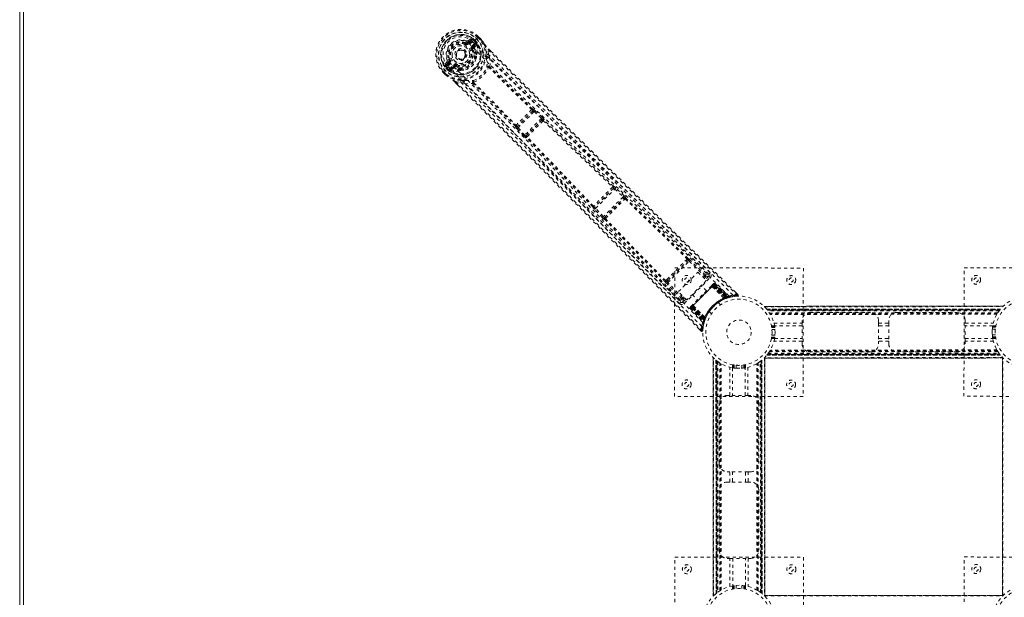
# Model space of a CAD drawing. Header units: inches. Extents: x 38.4 to 92.2, y 29.2 to 82.9.
# Tile 3 of 5: x 38.4 to 69.1, y 52.3 to 70.3. Entities that reach past the tile are written whole.
import ezdxf

# ---------------------------------------------------------------- set-up
doc = ezdxf.new("R2010")
doc.units = ezdxf.units.IN
doc.header["$MEASUREMENT"] = 0
doc.linetypes.add('SLD-Dashed', pattern=[0.075, 0.05, -0.025])
doc.linetypes.add('SLD-Solid', pattern=[0])

msp = doc.modelspace()

# ---------------------------------------------------------------- linework, layer by layer
at = {"color": 7, "linetype": 'SLD-Solid', "lineweight": 15}
for p, q in [((38.449, 29.21), (38.449, 82.946)), ((38.567, 82.828), (38.567, 29.328)), ((38.567, 29.328), (38.567, 82.828))]:
    msp.add_line(p, q, dxfattribs=at)
at = {"color": 7, "linetype": 'SLD-Dashed', "lineweight": 0}
for p, q in [((52.31, 69.564), (52.319, 69.587)), ((52.319, 69.587), (52.328, 69.584)), ((52.484, 69.713), (52.384, 69.646)), ((52.392, 69.598), (52.489, 69.666)), ((52.392, 69.598), (52.406, 69.584)), ((52.489, 69.666), (52.406, 69.584)), ((52.51, 69.645), (52.428, 69.563)), ((52.514, 69.476), (52.605, 69.568)), ((52.535, 69.455), (52.627, 69.547)), ((52.653, 69.711), (52.547, 69.605)), ((52.547, 69.605), (52.547, 69.605)), ((52.627, 69.547), (52.553, 69.438)), ((52.583, 69.64), (52.587, 69.644)), ((52.638, 69.585), (52.583, 69.64)), ((52.637, 69.594), (52.587, 69.644)), ((52.594, 69.438), (52.661, 69.534)), ((52.608, 69.665), (52.659, 69.614)), ((52.608, 69.665), (52.608, 69.665)), ((52.637, 69.594), (52.659, 69.613)), ((52.637, 69.593), (52.647, 69.576)), ((52.647, 69.576), (52.638, 69.585)), ((52.657, 69.716), (52.653, 69.711)), ((52.674, 69.732), (52.657, 69.716)), ((52.659, 69.614), (52.659, 69.613)), ((52.66, 69.549), (52.66, 69.554)), ((52.66, 69.549), (52.661, 69.534)), ((52.661, 69.534), (52.661, 69.534)), ((52.661, 69.534), (52.661, 69.534)), ((52.711, 69.77), (52.674, 69.732)), ((52.775, 69.669), (52.694, 69.751)), ((52.714, 69.773), (52.711, 69.77)), ((52.795, 69.689), (52.712, 69.772)), ((52.714, 69.773), (52.796, 69.69)), ((52.799, 69.687), (52.796, 69.69)), ((52.272, 69.333), (52.278, 69.327)), ((52.278, 69.327), (52.289, 69.315)), ((52.543, 69.37), (52.516, 69.359)), ((52.553, 69.438), (52.535, 69.455)), ((52.54, 69.383), (52.543, 69.37)), ((52.626, 69.25), (52.611, 69.266)), ((52.646, 69.263), (52.631, 69.279)), ((52.661, 69.238), (52.665, 69.218)), ((53.03, 69.218), (53.017, 69.367)), ((53.03, 69.218), (53.068, 69.097)), ((53.099, 69.325), (53.036, 69.388)), ((53.037, 69.389), (53.1, 69.327)), ((51.738, 69), (51.671, 68.899)), ((51.718, 68.895), (51.786, 68.992)), ((51.8, 68.977), (51.718, 68.895)), ((51.821, 68.956), (51.739, 68.874)), ((51.742, 69.042), (51.797, 69.065)), ((51.786, 68.992), (51.8, 68.977)), ((51.797, 69.065), (51.82, 69.074)), ((51.8, 69.056), (51.797, 69.065)), ((51.614, 68.673), (51.612, 68.67)), ((51.612, 68.671), (51.695, 68.588)), ((51.612, 68.67), (51.695, 68.587)), ((51.652, 68.71), (51.614, 68.673)), ((51.633, 68.69), (51.715, 68.608)), ((51.669, 68.726), (51.652, 68.71)), ((51.673, 68.73), (51.669, 68.726)), ((51.779, 68.836), (51.673, 68.73)), ((51.695, 68.587), (51.698, 68.584)), ((51.771, 68.725), (51.719, 68.775)), ((51.744, 68.8), (51.74, 68.797)), ((51.74, 68.797), (51.791, 68.747)), ((51.799, 68.746), (51.744, 68.8)), ((51.771, 68.725), (51.791, 68.747)), ((51.771, 68.725), (51.771, 68.725)), ((51.791, 68.746), (51.809, 68.737)), ((51.809, 68.737), (51.799, 68.746)), ((51.816, 68.778), (51.908, 68.87)), ((51.83, 68.724), (51.835, 68.723)), ((51.85, 68.723), (51.836, 68.723)), ((51.837, 68.757), (51.929, 68.849)), ((51.947, 68.831), (51.837, 68.757)), ((51.85, 68.723), (51.947, 68.789)), ((51.947, 68.831), (51.929, 68.849)), ((52.015, 68.841), (52.002, 68.844)), ((52.026, 68.868), (52.015, 68.841)), ((52.121, 68.738), (52.105, 68.753)), ((52.118, 68.773), (52.134, 68.758)), ((52.166, 68.719), (52.146, 68.723)), ((51.995, 68.347), (52.067, 68.275)), ((51.996, 68.348), (52.069, 68.276)), ((52.017, 68.367), (52.167, 68.354)), ((52.288, 68.316), (52.167, 68.354)), ((54.401, 67.459), (53.926, 66.984)), ((53.945, 66.94), (54.446, 67.441)), ((54.399, 67.524), (54.398, 67.523)), ((54.4, 67.459), (54.401, 67.459)), ((54.446, 67.441), (54.673, 67.231)), ((54.476, 67.473), (54.45, 67.495)), ((54.703, 67.263), (54.476, 67.473)), ((54.673, 67.231), (54.155, 66.713)), ((54.194, 66.688), (54.697, 67.192)), ((54.697, 67.192), (54.691, 67.18)), ((54.753, 67.181), (54.759, 67.193)), ((53.863, 66.987), (53.862, 66.986)), ((53.913, 66.909), (53.891, 66.935)), ((54.123, 66.683), (53.913, 66.909)), ((53.926, 66.984), (53.927, 66.985)), ((54.155, 66.713), (53.945, 66.94)), ((54.205, 66.633), (54.193, 66.626)), ((54.206, 66.694), (54.194, 66.688)), ((56.915, 65.054), (56.334, 64.473)), ((56.356, 64.431), (56.956, 65.032)), ((56.914, 65.119), (56.913, 65.119)), ((56.914, 65.054), (56.915, 65.054)), ((56.956, 65.032), (57.213, 64.79)), ((57.244, 64.823), (56.987, 65.065)), ((57.213, 64.79), (56.598, 64.175)), ((56.635, 64.148), (57.24, 64.754)), ((57.24, 64.754), (57.238, 64.748)), ((57.3, 64.748), (57.302, 64.754)), ((56.269, 64.474), (56.269, 64.474)), ((56.565, 64.144), (56.323, 64.401)), ((56.334, 64.473), (56.334, 64.473)), ((56.598, 64.175), (56.356, 64.431)), ((56.634, 64.086), (56.64, 64.088)), ((56.641, 64.15), (56.635, 64.148)), ((58.602, 62.12), (59.27, 62.788)), ((58.611, 62.191), (59.199, 62.779)), ((59.208, 62.853), (59.173, 62.819)), ((59.199, 62.779), (59.232, 62.813)), ((59.27, 62.788), (59.742, 62.327)), ((59.876, 62.386), (59.295, 62.956)), ((59.773, 62.359), (59.301, 62.82)), ((58.813, 58.579), (58.818, 62.579)), ((58.818, 62.579), (62.818, 62.574)), ((62.818, 62.574), (62.813, 58.574)), ((67.813, 58.583), (67.818, 62.583)), ((67.818, 62.583), (71.818, 62.578)), ((58.571, 62.217), (58.537, 62.182)), ((58.577, 62.157), (58.611, 62.191)), ((58.933, 61.839), (59.542, 62.448)), ((59.114, 61.468), (59.922, 62.277)), ((59.801, 62.189), (59.192, 61.58)), ((59.542, 62.448), (59.801, 62.189)), ((59.703, 62.287), (59.742, 62.327)), ((59.734, 62.256), (59.774, 62.295)), ((59.773, 62.359), (59.742, 62.327)), ((59.879, 62.32), (59.775, 62.215)), ((59.877, 62.385), (59.876, 62.386)), ((59.884, 62.378), (59.877, 62.385)), ((59.889, 62.369), (59.879, 62.384)), ((58.434, 62.094), (59.005, 61.514)), ((59.032, 61.617), (58.57, 62.088)), ((59.064, 61.648), (58.602, 62.12)), ((59.331, 61.349), (60.041, 62.06)), ((60.032, 62.051), (59.34, 61.358)), ((59.353, 61.371), (60.02, 62.038)), ((59.803, 61.863), (59.639, 62.027)), ((60.008, 62.068), (59.961, 62.021)), ((59.98, 62.001), (59.98, 61.999)), ((59.98, 62.001), (60.355, 61.634)), ((60.353, 61.633), (59.98, 61.999)), ((60.002, 62.02), (60.003, 62.021)), ((60.405, 61.644), (60.002, 62.02)), ((60.05, 62.068), (60.003, 62.021)), ((60.003, 62.021), (60.407, 61.645)), ((60.014, 62.074), (60.012, 62.071)), ((60.024, 62.083), (60.02, 62.08)), ((60.022, 62.041), (60.02, 62.038)), ((60.02, 62.038), (60.402, 61.656)), ((60.406, 61.658), (60.022, 62.041)), ((60.029, 62.089), (60.029, 62.089)), ((60.033, 62.092), (60.03, 62.09)), ((60.42, 61.663), (60.032, 62.051)), ((60.035, 62.054), (60.425, 61.665)), ((60.041, 62.06), (60.434, 61.668)), ((60.439, 61.67), (60.045, 62.063)), ((60.482, 61.665), (60.046, 62.069)), ((60.05, 62.068), (60.479, 61.668)), ((60.072, 62.091), (60.063, 62.081)), ((60.063, 62.081), (60.5, 61.674)), ((60.072, 62.091), (60.516, 61.678)), ((59.192, 61.58), (58.933, 61.839)), ((59.094, 61.678), (59.064, 61.648)), ((59.166, 61.606), (59.071, 61.511)), ((59.126, 61.646), (59.096, 61.616)), ((59.363, 61.751), (59.528, 61.587)), ((60.353, 61.633), (60.355, 61.634)), ((60.369, 61.612), (60.372, 61.613)), ((60.402, 61.656), (60.412, 61.629)), ((60.407, 61.645), (60.405, 61.644)), ((60.406, 61.658), (60.416, 61.631)), ((60.407, 61.645), (60.479, 61.668)), ((60.416, 61.631), (60.412, 61.629)), ((60.42, 61.663), (60.43, 61.636)), ((60.425, 61.665), (60.435, 61.638)), ((60.43, 61.636), (60.435, 61.638)), ((60.434, 61.668), (60.439, 61.67)), ((60.434, 61.668), (60.443, 61.641)), ((60.435, 61.638), (60.437, 61.638)), ((60.437, 61.638), (60.508, 61.661)), ((60.439, 61.67), (60.449, 61.643)), ((60.449, 61.643), (60.443, 61.641)), ((60.5, 61.674), (60.516, 61.678)), ((60.528, 61.667), (60.543, 61.671)), ((60.778, 61.754), (60.718, 61.813)), ((59.005, 61.514), (59.006, 61.513)), ((59.006, 61.513), (59.013, 61.506)), ((59.007, 61.511), (59.022, 61.501)), ((59.301, 61.36), (59.299, 61.357)), ((59.309, 61.327), (59.3, 61.318)), ((59.3, 61.318), (59.714, 60.875)), ((59.302, 61.361), (59.302, 61.361)), ((59.311, 61.37), (59.307, 61.366)), ((59.307, 61.366), (59.309, 61.365)), ((59.309, 61.327), (59.717, 60.89)), ((59.32, 61.379), (59.317, 61.376)), ((59.321, 61.345), (59.726, 60.909)), ((59.369, 61.388), (59.322, 61.34)), ((59.322, 61.34), (59.723, 60.911)), ((59.37, 61.429), (59.323, 61.382)), ((59.327, 61.345), (59.721, 60.951)), ((59.723, 60.957), (59.331, 61.349)), ((59.726, 60.966), (59.337, 61.355)), ((59.34, 61.358), (59.728, 60.97)), ((59.353, 61.371), (59.35, 61.368)), ((59.35, 61.368), (59.733, 60.985)), ((59.735, 60.989), (59.353, 61.371)), ((59.369, 61.388), (59.37, 61.388)), ((59.746, 60.984), (59.369, 61.388)), ((59.37, 61.388), (59.747, 60.986)), ((59.392, 61.41), (59.39, 61.41)), ((59.757, 61.036), (59.39, 61.41)), ((59.392, 61.41), (59.758, 61.038)), ((60.242, 61.432), (60.173, 61.5)), ((69.03, 61.385), (61.6, 61.382)), ((61.601, 61.382), (69.029, 61.385)), ((69.028, 61.385), (61.601, 61.382)), ((61.613, 61.37), (69.017, 61.373)), ((61.683, 61.292), (68.946, 61.295)), ((68.946, 61.295), (61.683, 61.292)), ((68.942, 61.29), (61.687, 61.287)), ((68.941, 61.289), (61.688, 61.286)), ((61.691, 61.283), (68.939, 61.286)), ((68.939, 61.286), (61.691, 61.283)), ((61.7, 61.271), (68.93, 61.275)), ((61.703, 61.267), (68.927, 61.27)), ((68.925, 61.268), (61.705, 61.265)), ((68.923, 61.266), (61.706, 61.263)), ((68.907, 61.244), (61.723, 61.241)), ((59.721, 60.951), (59.723, 60.957)), ((59.749, 60.942), (59.721, 60.951)), ((59.723, 60.911), (59.746, 60.984)), ((59.75, 60.947), (59.723, 60.957)), ((59.753, 60.956), (59.726, 60.966)), ((59.755, 60.96), (59.728, 60.97)), ((59.73, 60.882), (59.753, 60.954)), ((59.76, 60.975), (59.733, 60.985)), ((59.762, 60.978), (59.735, 60.989)), ((59.747, 60.986), (59.746, 60.984)), ((59.749, 60.942), (59.746, 60.933)), ((59.75, 60.947), (59.749, 60.942)), ((59.76, 60.975), (59.751, 60.947)), ((59.753, 60.956), (59.755, 60.96)), ((59.753, 60.954), (59.753, 60.955)), ((59.757, 61.036), (59.758, 61.038)), ((59.778, 61.019), (59.779, 61.022)), ((59.891, 61.217), (59.959, 61.149)), ((68.862, 61.178), (61.768, 61.175)), ((68.847, 61.153), (61.783, 61.15)), ((68.837, 61.135), (61.793, 61.132)), ((62.78, 60.859), (62.78, 60.942)), ((63.03, 61.192), (64.905, 61.193)), ((65.155, 60.943), (65.155, 60.86)), ((65.475, 60.86), (65.475, 60.943)), ((65.725, 61.194), (67.6, 61.194)), ((67.85, 60.944), (67.85, 60.861)), ((59.578, 60.673), (59.637, 60.613)), ((59.638, 60.612), (59.659, 60.633)), ((59.689, 60.632), (59.703, 60.761)), ((59.705, 60.772), (59.721, 60.841)), ((59.714, 60.875), (59.717, 60.89)), ((59.721, 60.847), (59.725, 60.862)), ((59.724, 60.921), (59.728, 60.923)), ((61.923, 60.777), (61.826, 60.777)), ((61.829, 60.757), (61.926, 60.757)), ((61.93, 60.727), (61.834, 60.727)), ((61.834, 60.727), (61.93, 60.727)), ((61.841, 60.664), (61.937, 60.664)), ((61.904, 60.858), (62.78, 60.859)), ((62.78, 60.775), (61.923, 60.774)), ((65.155, 60.86), (65.475, 60.86)), ((65.475, 60.776), (65.155, 60.776)), ((67.85, 60.861), (68.726, 60.861)), ((68.708, 60.777), (67.85, 60.777)), ((68.693, 60.647), (68.694, 60.545)), ((68.694, 60.667), (68.789, 60.667)), ((68.796, 60.73), (68.7, 60.73)), ((68.7, 60.73), (68.796, 60.73)), ((68.705, 60.76), (68.801, 60.76)), ((68.804, 60.78), (68.708, 60.78)), ((61.826, 60.377), (61.923, 60.377)), ((61.926, 60.397), (61.829, 60.397)), ((61.834, 60.427), (61.93, 60.427)), ((61.93, 60.427), (61.834, 60.427)), ((61.937, 60.49), (61.842, 60.49)), ((61.923, 60.379), (62.78, 60.38)), ((65.155, 60.381), (65.475, 60.381)), ((67.85, 60.382), (68.708, 60.382)), ((68.789, 60.493), (68.694, 60.493)), ((68.7, 60.43), (68.796, 60.43)), ((68.796, 60.43), (68.7, 60.43)), ((68.801, 60.4), (68.705, 60.4)), ((68.708, 60.38), (68.804, 60.38)), ((68.837, 60.025), (61.794, 60.021)), ((62.78, 60.296), (61.905, 60.295)), ((62.78, 60.212), (62.78, 60.296)), ((65.475, 60.297), (65.155, 60.297)), ((65.155, 60.297), (65.155, 60.213)), ((65.475, 60.213), (65.475, 60.297)), ((68.726, 60.298), (67.85, 60.298)), ((67.85, 60.298), (67.85, 60.214)), ((68.815, 60.072), (68.847, 60.007)), ((60.01, 59.792), (60.014, 52.361)), ((60.014, 52.362), (60.01, 59.79)), ((60.01, 59.789), (60.014, 52.363)), ((60.026, 52.374), (60.023, 59.778)), ((60.104, 52.445), (60.101, 59.707)), ((60.101, 59.707), (60.104, 52.445)), ((61.531, 59.708), (61.534, 52.445)), ((61.534, 52.445), (61.531, 59.708)), ((61.6, 59.772), (69.031, 59.775)), ((69.03, 59.775), (61.601, 59.772)), ((61.602, 59.772), (69.029, 59.775)), ((61.609, 59.779), (61.612, 52.375)), ((69.018, 59.787), (61.614, 59.784)), ((61.624, 52.361), (61.621, 59.792)), ((61.621, 59.791), (61.624, 52.363)), ((61.624, 52.363), (61.621, 59.79)), ((68.947, 59.865), (61.684, 59.862)), ((61.684, 59.862), (68.947, 59.865)), ((61.688, 59.866), (68.943, 59.87)), ((68.94, 59.874), (61.691, 59.87)), ((61.691, 59.87), (68.94, 59.874)), ((61.695, 59.876), (68.936, 59.879)), ((68.928, 59.889), (61.703, 59.885)), ((68.927, 59.89), (61.704, 59.886)), ((61.705, 59.888), (68.926, 59.891)), ((61.707, 59.89), (68.924, 59.894)), ((61.729, 59.921), (68.902, 59.924)), ((68.863, 59.981), (61.768, 59.978)), ((68.847, 60.007), (61.784, 60.004)), ((64.905, 59.963), (63.03, 59.962)), ((67.6, 59.964), (65.725, 59.964)), ((69.01, 59.796), (69.014, 52.365)), ((69.014, 52.366), (69.01, 59.794)), ((69.01, 59.794), (69.011, 59.793)), ((69.01, 59.793), (69.014, 52.367)), ((69.026, 52.378), (69.023, 59.782)), ((60.105, 59.704), (60.108, 52.448)), ((60.112, 52.452), (60.109, 59.7)), ((60.109, 59.7), (60.112, 52.452)), ((60.115, 59.696), (60.118, 52.456)), ((60.127, 52.463), (60.124, 59.689)), ((60.128, 52.464), (60.125, 59.688)), ((60.127, 59.686), (60.13, 52.466)), ((60.129, 59.685), (60.132, 52.467)), ((60.16, 59.662), (60.163, 52.49)), ((60.22, 52.529), (60.217, 59.623)), ((60.246, 52.544), (60.243, 59.608)), ((60.263, 52.555), (60.26, 59.598)), ((60.535, 58.611), (60.534, 59.487)), ((60.616, 59.565), (60.616, 59.469)), ((60.618, 59.469), (60.619, 58.611)), ((60.636, 59.466), (60.636, 59.562)), ((60.666, 59.557), (60.666, 59.461)), ((60.666, 59.461), (60.666, 59.557)), ((60.729, 59.455), (60.728, 59.55)), ((60.748, 59.454), (60.851, 59.455)), ((60.903, 59.55), (60.903, 59.455)), ((60.966, 59.461), (60.966, 59.557)), ((60.966, 59.557), (60.966, 59.461)), ((60.996, 59.562), (60.996, 59.466)), ((61.014, 58.611), (61.013, 59.469)), ((61.016, 59.469), (61.016, 59.566)), ((61.097, 59.487), (61.097, 58.611)), ((61.324, 59.576), (61.389, 59.608)), ((61.374, 52.555), (61.371, 59.598)), ((61.392, 52.545), (61.389, 59.608)), ((61.417, 52.529), (61.414, 59.624)), ((61.483, 52.485), (61.48, 59.668)), ((61.505, 52.468), (61.502, 59.685)), ((61.507, 52.466), (61.504, 59.687)), ((61.506, 59.688), (61.509, 52.465)), ((61.51, 59.692), (61.513, 52.462)), ((61.522, 59.701), (61.525, 52.452)), ((61.525, 52.452), (61.522, 59.701)), ((61.528, 52.45), (61.525, 59.703)), ((61.529, 52.449), (61.526, 59.704)), ((62.813, 58.574), (58.813, 58.579)), ((60.451, 58.611), (60.535, 58.611)), ((61.097, 58.611), (61.181, 58.611)), ((71.813, 58.578), (67.813, 58.583)), ((60.202, 56.486), (60.201, 58.361)), ((61.431, 58.362), (61.432, 56.487)), ((60.536, 56.236), (60.452, 56.236)), ((60.536, 55.916), (60.536, 56.236)), ((60.62, 56.236), (60.62, 55.916)), ((61.015, 55.916), (61.015, 56.236)), ((61.099, 56.236), (61.099, 55.916)), ((61.182, 56.236), (61.099, 56.236)), ((60.452, 55.916), (60.536, 55.916)), ((61.099, 55.916), (61.182, 55.916)), ((60.203, 53.791), (60.202, 55.666)), ((61.432, 55.667), (61.433, 53.792)), ((67.817, 49.583), (67.822, 53.583)), ((67.822, 53.583), (71.822, 53.578)), ((58.817, 49.579), (58.822, 53.579)), ((58.822, 53.579), (62.822, 53.574)), ((60.537, 53.541), (60.453, 53.541)), ((60.537, 52.665), (60.537, 53.541)), ((60.621, 53.541), (60.621, 52.684)), ((61.016, 52.684), (61.016, 53.541)), ((61.1, 53.541), (61.1, 52.666)), ((61.183, 53.541), (61.1, 53.541)), ((62.822, 53.574), (62.817, 49.574)), ((60.619, 52.684), (60.619, 52.587)), ((60.639, 52.59), (60.639, 52.687)), ((60.669, 52.691), (60.669, 52.595)), ((60.669, 52.595), (60.669, 52.691)), ((60.732, 52.603), (60.732, 52.698)), ((60.906, 52.698), (60.906, 52.603)), ((60.969, 52.595), (60.969, 52.691)), ((60.969, 52.691), (60.969, 52.595)), ((60.999, 52.687), (60.999, 52.591)), ((61.019, 52.587), (61.019, 52.684)), ((69.034, 52.385), (61.604, 52.382)), ((61.605, 52.382), (69.033, 52.385)), ((69.032, 52.385), (61.605, 52.382)), ((61.617, 52.37), (69.021, 52.373)), ((69.033, 52.385), (69.032, 52.384))]:
    msp.add_line(p, q, dxfattribs=at)
at = {"color": 7, "linetype": 'SLD-Dashed', "lineweight": 0, "flags": 128}
for points in [[(51.841, 68.941), (51.79, 69), (51.752, 69.069), (51.731, 69.146), (51.726, 69.227), (51.737, 69.309), (51.764, 69.388), (51.805, 69.46), (51.859, 69.525), (51.923, 69.579), (51.996, 69.62), (52.075, 69.647), (52.156, 69.658), (52.237, 69.653), (52.314, 69.632), (52.384, 69.594), (52.443, 69.543)], [(52.298, 69.537), (52.301, 69.542), (52.303, 69.547), (52.305, 69.552), (52.306, 69.556), (52.308, 69.559), (52.309, 69.562), (52.309, 69.564), (52.31, 69.564)], [(52.428, 69.563), (52.423, 69.567), (52.42, 69.571), (52.416, 69.574), (52.413, 69.577), (52.41, 69.58), (52.408, 69.582), (52.407, 69.583), (52.406, 69.584)], [(60.512, 61.698), (59.385, 62.815), (58.249, 63.92), (57.107, 65.016), (55.961, 66.103), (55.064, 66.955), (54.174, 67.81), (53.298, 68.671), (52.443, 69.543)], [(52.51, 69.645), (52.506, 69.649), (52.502, 69.653), (52.498, 69.657), (52.495, 69.66), (52.493, 69.662), (52.49, 69.664), (52.489, 69.666), (52.489, 69.666)], [(52.528, 69.688), (52.523, 69.665), (52.51, 69.645)], [(60.628, 61.736), (59.499, 62.856), (58.361, 63.966), (57.218, 65.066), (56.071, 66.158), (55.173, 67.014), (54.283, 67.87), (53.405, 68.733), (52.547, 69.605)], [(52.587, 69.644), (52.589, 69.646), (52.594, 69.651), (52.6, 69.658), (52.608, 69.665)], [(52.605, 69.568), (52.62, 69.579), (52.638, 69.585)], [(52.627, 69.547), (52.626, 69.547), (52.625, 69.549), (52.623, 69.551), (52.62, 69.553), (52.617, 69.556), (52.613, 69.56), (52.61, 69.564), (52.605, 69.568)], [(52.637, 69.594), (52.637, 69.593), (52.637, 69.593)], [(52.694, 69.751), (52.698, 69.756), (52.702, 69.76), (52.706, 69.764), (52.709, 69.767), (52.712, 69.77), (52.713, 69.772), (52.714, 69.773), (52.714, 69.773)], [(52.796, 69.69), (52.796, 69.69), (52.795, 69.689), (52.794, 69.687), (52.791, 69.685), (52.788, 69.682), (52.784, 69.678), (52.78, 69.673), (52.775, 69.669)], [(52.799, 69.687), (52.798, 69.686), (52.797, 69.685), (52.794, 69.683), (52.791, 69.681), (52.788, 69.678), (52.784, 69.675), (52.779, 69.672), (52.775, 69.669)], [(52.796, 69.69), (52.854, 69.614), (52.896, 69.549)], [(52.903, 69.54), (52.859, 69.608), (52.799, 69.687)], [(52.903, 69.54), (52.9, 69.545), (52.896, 69.549)], [(52.972, 69.216), (52.956, 69.375), (52.903, 69.54)], [(52.488, 69.347), (52.493, 69.349), (52.498, 69.351), (52.503, 69.353), (52.507, 69.355), (52.511, 69.357), (52.513, 69.358), (52.515, 69.358), (52.516, 69.359)], [(52.514, 69.476), (52.518, 69.472), (52.522, 69.468), (52.525, 69.465), (52.529, 69.462), (52.531, 69.459), (52.533, 69.457), (52.535, 69.456), (52.535, 69.455)], [(52.591, 69.402), (52.588, 69.424), (52.594, 69.438)], [(52.631, 69.279), (52.617, 69.336), (52.591, 69.402)], [(52.637, 69.068), (52.654, 69.123), (52.665, 69.218)], [(53.017, 69.367), (53.021, 69.372), (53.025, 69.376), (53.029, 69.38), (53.032, 69.384), (53.035, 69.387), (53.037, 69.389), (53.037, 69.389), (53.037, 69.389)], [(53.017, 69.367), (53.538, 68.845), (54.09, 68.294), (54.674, 67.713), (55.289, 67.104), (55.855, 66.544), (56.446, 65.962), (56.582, 65.828), (56.719, 65.693), (56.858, 65.557), (56.953, 65.464), (57.045, 65.373), (57.142, 65.278), (57.243, 65.179), (57.566, 64.861), (57.927, 64.508), (58.323, 64.119), (58.574, 63.873), (58.84, 63.612), (59.127, 63.331), (59.396, 63.067), (59.746, 62.724), (60.057, 62.419), (60.33, 62.152), (60.563, 61.923), (60.757, 61.732)], [(59.921, 62.426), (59.652, 62.69), (59.346, 62.99), (59.011, 63.319), (58.707, 63.616), (58.548, 63.772), (58.389, 63.927), (58.23, 64.083), (58.05, 64.26), (57.868, 64.439), (57.691, 64.612), (57.332, 64.964), (56.998, 65.292), (56.689, 65.595), (56.388, 65.891), (56.039, 66.235), (55.44, 66.824), (54.836, 67.421), (54.213, 68.038), (53.608, 68.641), (53.03, 69.218)], [(53.1, 69.327), (54.961, 67.471), (56.896, 65.562), (58.837, 63.657), (60.778, 61.754)], [(51.718, 68.895), (51.718, 68.894), (51.72, 68.893), (51.722, 68.891), (51.724, 68.888), (51.728, 68.885), (51.731, 68.882), (51.735, 68.878), (51.739, 68.874)], [(51.821, 68.956), (51.817, 68.96), (51.814, 68.964), (51.81, 68.968), (51.807, 68.971), (51.804, 68.973), (51.802, 68.975), (51.801, 68.977), (51.8, 68.977)], [(51.847, 69.085), (51.842, 69.083), (51.837, 69.081), (51.832, 69.079), (51.828, 69.077), (51.825, 69.076), (51.822, 69.075), (51.82, 69.074), (51.82, 69.074)], [(59.693, 60.879), (58.575, 62.005), (57.469, 63.139), (56.373, 64.281), (55.284, 65.426), (54.431, 66.322), (53.576, 67.211), (52.714, 68.086), (51.841, 68.941)], [(52.037, 68.896), (52.035, 68.89), (52.033, 68.885), (52.031, 68.881), (52.029, 68.876), (52.028, 68.873), (52.027, 68.87), (52.026, 68.869), (52.026, 68.868)], [(52.967, 69.065), (52.967, 69.074), (52.967, 69.087)], [(59.879, 62.384), (57.602, 64.616), (55.328, 66.85), (53.068, 69.097)], [(53.07, 68.838), (53.078, 68.968), (53.068, 69.097)], [(51.612, 68.67), (51.611, 68.669), (51.612, 68.67), (51.614, 68.672), (51.617, 68.674), (51.62, 68.677), (51.624, 68.681), (51.629, 68.685), (51.633, 68.69)], [(51.715, 68.608), (51.711, 68.604), (51.707, 68.6), (51.703, 68.596), (51.699, 68.592), (51.697, 68.59), (51.695, 68.588), (51.694, 68.587), (51.695, 68.587)], [(51.695, 68.587), (51.771, 68.529), (51.835, 68.487)], [(51.739, 68.874), (51.72, 68.86), (51.696, 68.856)], [(51.698, 68.584), (51.698, 68.585), (51.699, 68.587), (51.701, 68.589), (51.703, 68.592), (51.706, 68.596), (51.709, 68.6), (51.712, 68.604), (51.715, 68.608)], [(59.655, 60.763), (58.534, 61.891), (57.423, 63.027), (56.322, 64.17), (55.229, 65.315), (54.373, 66.213), (53.515, 67.103), (52.652, 67.979), (51.779, 68.837)], [(51.791, 68.746), (51.791, 68.747), (51.791, 68.747)], [(51.799, 68.746), (51.805, 68.763), (51.816, 68.778)], [(51.816, 68.778), (51.82, 68.774), (51.824, 68.77), (51.828, 68.767), (51.831, 68.763), (51.834, 68.761), (51.836, 68.759), (51.837, 68.757), (51.837, 68.757)], [(51.908, 68.87), (51.912, 68.866), (51.916, 68.862), (51.919, 68.858), (51.923, 68.855), (51.925, 68.852), (51.927, 68.85), (51.928, 68.849), (51.929, 68.849)], [(51.982, 68.793), (51.96, 68.795), (51.947, 68.789)], [(52.105, 68.753), (52.048, 68.767), (51.982, 68.793)], [(52.015, 68.841), (52.076, 68.816), (52.129, 68.803)], [(52.166, 68.719), (52.262, 68.73), (52.316, 68.747)], [(53.07, 68.838), (53.061, 68.844), (53.052, 68.847), (53.043, 68.847), (53.035, 68.844), (53.029, 68.838), (53.026, 68.83), (53.026, 68.82), (53.029, 68.81)], [(53.044, 68.81), (53.043, 68.811), (53.041, 68.812), (53.037, 68.812), (53.029, 68.81)], [(54.37, 67.502), (53.702, 68.153), (53.044, 68.81)], [(54.398, 67.523), (53.732, 68.174), (53.074, 68.83)], [(51.698, 68.584), (51.768, 68.53), (51.844, 68.481)], [(51.835, 68.487), (51.839, 68.484), (51.844, 68.481)], [(52.168, 68.412), (52.01, 68.428), (51.844, 68.481)], [(51.995, 68.347), (51.995, 68.347), (51.996, 68.347), (51.998, 68.349), (52.001, 68.351), (52.004, 68.355), (52.009, 68.359), (52.013, 68.363), (52.017, 68.367)], [(52.017, 68.367), (52.594, 67.793), (53.194, 67.192), (53.817, 66.566), (54.382, 65.997), (54.746, 65.629), (55.127, 65.243), (55.525, 64.84), (55.92, 64.439), (56.263, 64.091), (56.716, 63.629), (57.199, 63.139), (57.71, 62.618), (58.184, 62.135), (59.659, 60.633)], [(52.167, 68.354), (52.691, 67.83), (53.236, 67.284), (53.802, 66.714), (54.341, 66.17), (54.886, 65.619), (55.431, 65.066), (55.961, 64.527), (56.469, 64.01), (56.943, 63.528), (57.473, 62.988), (57.97, 62.482), (58.458, 61.984), (58.965, 61.469)], [(52.288, 68.316), (52.417, 68.307), (52.547, 68.315)], [(52.288, 68.316), (54.536, 66.058), (56.773, 63.786), (59.007, 61.511)], [(52.298, 68.417), (52.311, 68.417), (52.319, 68.417)], [(52.574, 68.355), (52.564, 68.358), (52.555, 68.358), (52.547, 68.355), (52.541, 68.349), (52.538, 68.342), (52.538, 68.333), (52.541, 68.323), (52.547, 68.315)], [(53.863, 66.987), (53.211, 67.653), (52.554, 68.31)], [(52.574, 68.355), (52.572, 68.347), (52.573, 68.343), (52.574, 68.342), (52.575, 68.34)], [(52.575, 68.34), (53.232, 67.683), (53.884, 67.016)], [(52.067, 68.275), (53.916, 66.424), (55.826, 64.492), (57.733, 62.551), (59.638, 60.612)], [(54.446, 67.441), (54.451, 67.446), (54.456, 67.452), (54.461, 67.457), (54.466, 67.462), (54.469, 67.466), (54.472, 67.469), (54.475, 67.472), (54.476, 67.473)], [(54.673, 67.231), (54.678, 67.237), (54.683, 67.242), (54.688, 67.248), (54.693, 67.252), (54.696, 67.256), (54.699, 67.26), (54.702, 67.262), (54.703, 67.263)], [(54.673, 67.231), (54.679, 67.225), (54.685, 67.219), (54.694, 67.208), (54.698, 67.198), (54.697, 67.192)], [(54.725, 67.159), (55.803, 66.128), (56.887, 65.096)], [(56.913, 65.119), (55.831, 66.151), (54.753, 67.181)], [(53.913, 66.909), (53.916, 66.913), (53.924, 66.92), (53.934, 66.929), (53.945, 66.94)], [(53.945, 66.94), (53.94, 66.946), (53.935, 66.953), (53.928, 66.967), (53.925, 66.977), (53.925, 66.981), (53.926, 66.983), (53.926, 66.984)], [(54.123, 66.683), (54.124, 66.684), (54.126, 66.686), (54.13, 66.689), (54.134, 66.693), (54.139, 66.697), (54.144, 66.702), (54.149, 66.707), (54.155, 66.713)], [(54.194, 66.688), (54.188, 66.688), (54.178, 66.692), (54.167, 66.701), (54.161, 66.706), (54.155, 66.713)], [(56.269, 64.474), (55.237, 65.556), (54.205, 66.633)], [(56.292, 64.5), (55.259, 65.583), (54.227, 66.661)], [(56.956, 65.032), (56.962, 65.038), (56.967, 65.044), (56.972, 65.049), (56.977, 65.054), (56.98, 65.058), (56.983, 65.061), (56.985, 65.063), (56.987, 65.065)], [(56.987, 65.065), (56.962, 65.087), (56.96, 65.088)], [(57.213, 64.79), (57.219, 64.796), (57.224, 64.802), (57.229, 64.808), (57.234, 64.812), (57.238, 64.816), (57.241, 64.82), (57.243, 64.822), (57.244, 64.823)], [(57.274, 64.726), (58.243, 63.793), (59.208, 62.853)], [(59.232, 62.876), (58.268, 63.816), (57.3, 64.748)], [(56.287, 64.464), (56.284, 64.464), (56.269, 64.474)], [(56.323, 64.401), (56.301, 64.426), (56.3, 64.427)], [(56.323, 64.401), (56.325, 64.402), (56.327, 64.404), (56.33, 64.407), (56.334, 64.411), (56.339, 64.416), (56.344, 64.421), (56.35, 64.426), (56.356, 64.431)], [(56.565, 64.144), (56.567, 64.145), (56.569, 64.147), (56.572, 64.15), (56.576, 64.154), (56.581, 64.159), (56.586, 64.164), (56.592, 64.169), (56.598, 64.175)], [(58.514, 62.158), (57.574, 63.12), (56.64, 64.088)], [(58.537, 62.182), (57.596, 63.145), (56.662, 64.114)], [(58.571, 62.217), (58.72, 62.367), (58.872, 62.518), (59.023, 62.67), (59.173, 62.819)], [(58.611, 62.191), (58.755, 62.335), (58.901, 62.481), (59.05, 62.631), (59.199, 62.779)], [(59.27, 62.788), (59.281, 62.799), (59.291, 62.81), (59.298, 62.817), (59.301, 62.82)], [(58.577, 62.157), (58.563, 62.148), (58.55, 62.146)], [(59.774, 62.295), (59.773, 62.296), (59.771, 62.298), (59.768, 62.301), (59.764, 62.305), (59.759, 62.309), (59.754, 62.315), (59.748, 62.321), (59.742, 62.327)], [(59.879, 62.384), (59.842, 62.387), (59.773, 62.359)], [(59.774, 62.295), (59.843, 62.323), (59.879, 62.32)], [(59.922, 62.277), (59.906, 62.293), (59.892, 62.307), (59.883, 62.316), (59.879, 62.32)], [(58.57, 62.088), (58.573, 62.092), (58.581, 62.099), (58.591, 62.109), (58.602, 62.12)], [(59.96, 62.019), (59.814, 61.873), (59.666, 61.725), (59.517, 61.577), (59.372, 61.431)], [(59.98, 61.999), (59.834, 61.853), (59.686, 61.704), (59.538, 61.556), (59.392, 61.41)], [(59.98, 62.001), (59.981, 62.021), (59.981, 62.026)], [(60.002, 62.02), (59.992, 62.025), (59.981, 62.026)], [(60.009, 62.068), (60.008, 62.068), (60.007, 62.067)], [(60.021, 62.081), (60.021, 62.08), (60.019, 62.079), (60.017, 62.076), (60.014, 62.074)], [(60.02, 62.079), (60.02, 62.079), (60.019, 62.078), (60.018, 62.076), (60.016, 62.073)], [(60.022, 62.041), (60.028, 62.046), (60.033, 62.052), (60.038, 62.057), (60.042, 62.061), (60.046, 62.065), (60.048, 62.067), (60.05, 62.068), (60.05, 62.068)], [(60.063, 62.081), (60.06, 62.079), (60.054, 62.073), (60.046, 62.064), (60.035, 62.054)], [(60.05, 62.068), (60.044, 62.073), (60.042, 62.073)], [(60.045, 62.063), (60.055, 62.074), (60.064, 62.083), (60.07, 62.089), (60.072, 62.091)], [(59.032, 61.617), (59.003, 61.548), (59.007, 61.515)], [(59.032, 61.617), (59.035, 61.62), (59.043, 61.627), (59.053, 61.637), (59.064, 61.648)], [(59.096, 61.616), (59.095, 61.617), (59.093, 61.619), (59.09, 61.622), (59.086, 61.626), (59.081, 61.631), (59.076, 61.636), (59.07, 61.642), (59.064, 61.648)], [(59.071, 61.511), (59.067, 61.547), (59.096, 61.616)], [(60.49, 61.656), (60.483, 61.654), (60.449, 61.643)], [(60.486, 61.664), (60.481, 61.667), (60.48, 61.668)], [(60.532, 61.67), (60.52, 61.673), (60.507, 61.68)], [(60.52, 61.673), (60.515, 61.677), (60.514, 61.678)], [(60.778, 61.754), (60.777, 61.754), (60.776, 61.752), (60.772, 61.747), (60.765, 61.741), (60.761, 61.737), (60.757, 61.732)], [(60.757, 61.732), (60.758, 61.721), (60.758, 61.711), (60.759, 61.705), (60.759, 61.702)], [(60.758, 61.705), (60.766, 61.708), (60.773, 61.712), (60.779, 61.717), (60.784, 61.724), (60.786, 61.731), (60.786, 61.739), (60.784, 61.746), (60.78, 61.752)], [(59.071, 61.511), (59.075, 61.507), (59.084, 61.498), (59.098, 61.484), (59.114, 61.468)], [(59.3, 61.318), (59.302, 61.32), (59.308, 61.326), (59.317, 61.335), (59.327, 61.345)], [(59.337, 61.355), (59.327, 61.345), (59.318, 61.336), (59.312, 61.33), (59.309, 61.327)], [(59.317, 61.376), (59.314, 61.373), (59.312, 61.371), (59.311, 61.37), (59.31, 61.369)], [(59.318, 61.375), (59.315, 61.372), (59.313, 61.371), (59.312, 61.37), (59.312, 61.37)], [(59.322, 61.34), (59.323, 61.341), (59.324, 61.342), (59.326, 61.344), (59.33, 61.348), (59.334, 61.352), (59.339, 61.357), (59.344, 61.362), (59.35, 61.368)], [(59.39, 61.41), (59.369, 61.409), (59.364, 61.409)], [(59.364, 61.409), (59.366, 61.398), (59.37, 61.388)], [(59.64, 60.615), (59.646, 60.61), (59.654, 60.608), (59.663, 60.607), (59.67, 60.607), (59.678, 60.611), (59.683, 60.616), (59.687, 60.622), (59.689, 60.629)], [(61.826, 60.774), (61.826, 60.772), (61.829, 60.757)], [(61.923, 60.774), (61.923, 60.772), (61.926, 60.757)], [(62.78, 60.859), (62.78, 60.84), (62.78, 60.808), (62.78, 60.762), (62.78, 60.706), (62.78, 60.644), (62.78, 60.577), (62.78, 60.511), (62.78, 60.448), (62.78, 60.392), (62.78, 60.347), (62.78, 60.314), (62.78, 60.296)], [(65.155, 60.86), (65.155, 60.841), (65.155, 60.809), (65.155, 60.763), (65.155, 60.708), (65.155, 60.645), (65.155, 60.578), (65.155, 60.512), (65.155, 60.449), (65.155, 60.393), (65.155, 60.348), (65.155, 60.315), (65.155, 60.297)], [(65.475, 60.86), (65.475, 60.842), (65.475, 60.809), (65.475, 60.763), (65.475, 60.708), (65.475, 60.645), (65.475, 60.578), (65.475, 60.512), (65.475, 60.449), (65.475, 60.393), (65.475, 60.348), (65.475, 60.315), (65.475, 60.297)], [(67.85, 60.298), (67.85, 60.316), (67.85, 60.349), (67.85, 60.395), (67.85, 60.45), (67.85, 60.513), (67.85, 60.579), (67.85, 60.646), (67.85, 60.709), (67.85, 60.764), (67.85, 60.81), (67.85, 60.843), (67.85, 60.861)], [(68.705, 60.76), (68.708, 60.778), (68.708, 60.777)], [(68.801, 60.76), (68.804, 60.778), (68.804, 60.777)], [(61.926, 60.397), (61.923, 60.378), (61.923, 60.379)], [(68.708, 60.382), (68.707, 60.384), (68.705, 60.4)], [(68.804, 60.382), (68.804, 60.384), (68.801, 60.4)], [(61.706, 59.889), (61.698, 59.879), (61.695, 59.876)], [(60.636, 59.562), (60.617, 59.566), (60.618, 59.565)], [(60.636, 59.466), (60.617, 59.469), (60.618, 59.469)], [(61.013, 59.566), (61.011, 59.565), (60.996, 59.562)], [(61.013, 59.469), (61.011, 59.469), (60.996, 59.466)], [(61.097, 58.611), (61.079, 58.611), (61.046, 58.611), (61.001, 58.611), (60.945, 58.611), (60.883, 58.611), (60.816, 58.611), (60.75, 58.611), (60.687, 58.611), (60.631, 58.611), (60.586, 58.611), (60.553, 58.611), (60.535, 58.611)], [(61.099, 56.236), (61.08, 56.236), (61.048, 56.236), (61.002, 56.236), (60.946, 56.236), (60.884, 56.236), (60.817, 56.236), (60.751, 56.236), (60.688, 56.236), (60.632, 56.236), (60.587, 56.236), (60.554, 56.236), (60.536, 56.236)], [(61.099, 55.916), (61.08, 55.916), (61.048, 55.916), (61.002, 55.916), (60.947, 55.916), (60.884, 55.916), (60.817, 55.916), (60.751, 55.916), (60.688, 55.916), (60.632, 55.916), (60.587, 55.916), (60.554, 55.916), (60.536, 55.916)], [(60.537, 53.541), (60.555, 53.541), (60.588, 53.541), (60.633, 53.541), (60.689, 53.541), (60.752, 53.541), (60.818, 53.541), (60.885, 53.541), (60.948, 53.541), (61.003, 53.541), (61.049, 53.541), (61.081, 53.541), (61.1, 53.541)], [(60.621, 52.684), (60.623, 52.684), (60.639, 52.687)], [(60.999, 52.687), (61.017, 52.684), (61.016, 52.684)], [(60.621, 52.587), (60.623, 52.588), (60.639, 52.59)]]:
    msp.add_lwpolyline(points, dxfattribs=at)
at = {"color": 7, "linetype": 'SLD-Dashed', "lineweight": 0}
for centre, radius in [((52.168, 69.216), 0.7), ((52.168, 69.216), 0.69), ((52.168, 69.216), 0.623), ((52.168, 69.216), 0.32), ((52.168, 69.216), 0.275), ((52.168, 69.216), 0.188), ((52.168, 69.216), 0.156), ((52.168, 69.216), 0.141), ((52.168, 69.216), 0.14), ((52.168, 69.216), 0.138), ((59.192, 62.203), 0.141), ((59.192, 62.203), 0.0625), ((62.442, 62.199), 0.14), ((62.442, 62.203), 0.0625), ((68.192, 62.207), 0.14), ((68.192, 62.203), 0.0625), ((60.815, 60.576), 1.125), ((60.815, 60.576), 1.03), ((69.815, 60.58), 1.125), ((69.815, 60.58), 1.03), ((60.815, 60.576), 0.38), ((59.188, 58.953), 0.14), ((68.188, 58.957), 0.141), ((59.192, 58.953), 0.0625), ((62.438, 58.949), 0.141), ((62.442, 58.953), 0.0625), ((68.192, 58.953), 0.0625), ((59.196, 53.203), 0.141), ((62.446, 53.199), 0.141), ((68.196, 53.207), 0.14), ((59.192, 53.203), 0.0625), ((62.442, 53.203), 0.0625), ((68.192, 53.203), 0.0625), ((60.819, 51.576), 1.125), ((69.819, 51.58), 1.125), ((60.819, 51.576), 1.03), ((69.819, 51.58), 1.03)]:
    msp.add_circle(centre, radius, dxfattribs=at)
for centre, radius, start, end in [((52.168, 69.216), 0.78, 45.5543, 224.4966), ((52.168, 69.216), 0.78, 45.0255, 224.5107), ((52.168, 69.216), 0.75, 45.4817, 224.5692), ((52.168, 69.216), 0.629, 45.5698, 224.4811), ((52.168, 69.216), 0.599, 45.5698, 224.4812), ((52.159, 69.225), 0.543, 44.3915, 225.6593), ((52.168, 69.216), 0.787, 233.3493, 36.7016), ((52.168, 69.216), 0.459, 67.7994, 202.2515), ((52.168, 69.216), 0.758, 233.3493, 36.7017), ((52.168, 69.216), 0.4, 67.7994, 202.2515), ((52.168, 69.216), 0.632, 231.0897, 38.9612), ((52.168, 69.216), 0.602, 231.2952, 38.7558), ((52.168, 69.216), 0.376, 67.7994, 202.2515), ((52.168, 69.216), 0.346, 67.7995, 202.2515), ((52.343, 69.647), 0.119, 247.7992, 315.0258), ((52.343, 69.647), 0.089, 247.7994, 315.0255), ((51.031, 70.144), 1.403, 336.588, 339.011), ((52.346, 69.653), 0.0714, 255.3398, 310.2729), ((52.359, 69.684), 0.0455, 247.5544, 303.6709), ((52.37, 69.619), 0.0301, 316.4822, 62.6435), ((52.619, 69.367), 0.249, 106.7302, 134.8878), ((52.468, 69.688), 0.0299, 313.0716, 57.1338), ((52.403, 69.524), 0.206, 52.6864, 66.6826), ((52.168, 69.216), 0.593, 45.5778, 52.6346), ((52.649, 69.526), 0.0305, 68.858, 135.9829), ((52.236, 69.421), 0.439, 338.9596, 14.9275), ((52.555, 69.506), 0.115, 24.719, 37.309), ((52.2, 69.377), 0.491, 341.1527, 20.5382), ((53.866, 70.259), 1.202, 216.2123, 226.3678), ((56.029, 71.478), 3.678, 211.7882, 215.0139), ((52.168, 69.216), 0.275, 0.0254, 180.0255), ((52.168, 69.216), 0.275, 180.0254, 0.0256), ((52.168, 69.216), 0.376, 247.7994, 22.2515), ((52.168, 69.216), 0.346, 247.7993, 22.2516), ((52.16, 69.224), 0.453, 264.7738, 5.2763), ((52.172, 69.212), 0.411, 264.037, 6.0139), ((52.141, 69.243), 0.494, 271.9978, 358.0531), ((52.598, 69.392), 0.119, 135.0255, 202.2511), ((52.598, 69.392), 0.089, 135.0255, 202.2515), ((52.594, 69.399), 0.0565, 136.9816, 196.5932), ((52.573, 69.377), 0.031, 55.1929, 193.2211), ((52.124, 69.167), 0.465, 10.8627, 25.8212), ((52.573, 69.416), 0.0299, 46.023, 133.977), ((52.611, 69.255), 0.0305, 50.6586, 181.0905), ((52.608, 69.229), 0.0371, 85.1974, 135.7493), ((52.647, 69.231), 0.0504, 109.247, 136.7787), ((52.663, 69.215), 0.0506, 109.3466, 136.7711), ((52.602, 69.227), 0.0326, 357.1898, 43.3899), ((52.641, 69.186), 0.0404, 52.3307, 97.804), ((52.618, 69.229), 0.0444, 12.4162, 50.0299), ((50.766, 69.237), 2.207, 356.0856, 359.455), ((53.02, 68.575), 0.643, 89.1116, 94.2879), ((51.696, 68.915), 0.0299, 212.9158, 316.9792), ((51.86, 68.981), 0.206, 203.3722, 217.3642), ((51.7, 69.025), 0.0455, 326.3837, 22.4905), ((51.765, 69.013), 0.0301, 207.3729, 313.6046), ((52.011, 68.769), 0.242, 134.7607, 163.8499), ((51.731, 69.038), 0.0715, 319.81, 14.7805), ((51.737, 69.04), 0.089, 315.0255, 22.2515), ((51.737, 69.04), 0.119, 315.0253, 22.2513), ((51.992, 68.786), 0.119, 67.8, 135.025), ((52.168, 69.216), 0.157, 290.1797, 335.0851), ((52.181, 69.203), 0.476, 286.4978, 343.5521), ((53.026, 69.052), 0.0608, 47.4078, 166.9966), ((52.093, 68.911), 0.888, 354.1561, 9.9958), ((51.715, 68.608), 0.03, 225.2432, 230.2993), ((52.168, 69.216), 0.593, 217.4164, 224.4731), ((51.107, 69.42), 0.889, 313.5256, 315.4366), ((51.862, 68.802), 0.0843, 230.4296, 247.6452), ((51.859, 68.735), 0.0305, 134.0676, 201.193), ((52.007, 69.19), 0.497, 249.8398, 288.6555), ((51.963, 69.147), 0.439, 255.0943, 291.1121), ((51.992, 68.786), 0.089, 67.7994, 135.0255), ((51.968, 68.81), 0.0299, 136.0721, 224.0315), ((51.985, 68.79), 0.0567, 73.2551, 133.0031), ((52.007, 68.811), 0.031, 76.6157, 215.0792), ((52.129, 68.772), 0.0305, 88.9581, 219.3949), ((52.153, 68.736), 0.0505, 133.296, 160.7771), ((52.155, 68.776), 0.0371, 134.299, 184.8579), ((52.169, 68.721), 0.0506, 133.2778, 160.7016), ((52.155, 68.766), 0.0444, 220.0354, 257.7179), ((52.157, 68.781), 0.0326, 226.6767, 272.8451), ((52.198, 68.743), 0.0404, 172.2503, 217.7179), ((52.209, 69.174), 0.844, 294.7985, 335.2527), ((52.158, 69.226), 0.965, 295.552, 334.5001), ((53.03, 68.792), 0.0608, 48.6941, 151.568), ((52.988, 68.743), 0.0786, 58.3508, 98.7642), ((53.103, 68.756), 0.0795, 111.08, 137.5322), ((53.084, 68.841), 0.0143, 192.5681, 228.3956), ((51.126, 67.517), 1.202, 43.6819, 53.8392), ((49.91, 65.353), 3.678, 55.0371, 58.2628), ((52.81, 68.364), 0.643, 175.7627, 180.9383), ((52.145, 70.616), 2.204, 270.594, 273.967), ((52.333, 68.358), 0.0608, 103.0571, 222.6432), ((52.472, 69.291), 0.887, 260.0545, 275.8951), ((52.592, 68.355), 0.0608, 118.4828, 221.3578), ((52.544, 68.301), 0.0143, 41.6613, 77.4813), ((52.629, 68.282), 0.0795, 132.5217, 158.9671), ((52.641, 68.396), 0.0786, 171.2876, 211.6982), ((77.274, 44.132), 32.723, 134.4244, 135.6264), ((77.772, 43.635), 33.374, 134.4506, 135.6003), ((54.436, 67.444), 0.088, 115.2708, 138.9773), ((54.317, 67.432), 0.0872, 18.2141, 53.218), ((54.368, 67.49), 0.0451, 316.0721, 47.1749), ((54.369, 67.491), 0.0451, 316.0678, 47.1689), ((54.382, 67.432), 0.0933, 42.5617, 79.1575), ((54.403, 67.401), 0.0588, 42.8661, 91.6549), ((31.19, 90.176), 32.88, 314.4273, 315.6237), ((28.28, 93.083), 37.032, 314.4808, 315.57), ((54.723, 67.148), 0.0451, 47.627, 134.1296), ((54.677, 67.12), 0.0613, 38.965, 76.5588), ((54.729, 67.16), 0.0451, 47.5132, 134.1616), ((54.607, 67.129), 0.165, 22.6571, 54.4327), ((54.794, 67.099), 0.092, 116.4943, 139.0122), ((53.895, 67.017), 0.0451, 222.8839, 313.9827), ((53.954, 67.004), 0.0933, 190.8976, 227.4863), ((53.943, 66.949), 0.0889, 131.2054, 154.6462), ((53.896, 67.018), 0.0451, 222.8753, 313.9799), ((53.954, 67.068), 0.0873, 216.8346, 251.8362), ((54.257, 66.779), 0.165, 215.6189, 247.3925), ((54.227, 66.657), 0.0451, 135.8872, 222.5379), ((54.238, 66.663), 0.0451, 135.9222, 222.4223), ((54.287, 66.592), 0.0919, 131.0531, 153.5645), ((54.265, 66.708), 0.0607, 193.3296, 231.2482), ((80.334, 41.075), 33.567, 134.3067, 135.7443), ((80.211, 41.197), 33.345, 134.3198, 135.7312), ((56.98, 65.015), 0.123, 122.6807, 138.6871), ((56.846, 65.04), 0.0697, 11.9586, 54.1116), ((56.882, 65.086), 0.0451, 315.66, 46.6535), ((56.883, 65.086), 0.0451, 315.6593, 46.65), ((56.874, 65.008), 0.118, 43.016, 70.3867), ((56.908, 64.992), 0.0626, 39.5065, 83.4824), ((33.57, 87.797), 33.037, 314.2931, 315.7578), ((31.408, 89.957), 36.134, 314.339, 315.712), ((57.181, 64.739), 0.0601, 13.6251, 58.1247), ((57.269, 64.715), 0.0451, 46.9965, 134.4467), ((57.229, 64.691), 0.057, 37.6369, 81.5091), ((57.271, 64.721), 0.0451, 46.9671, 134.4686), ((57.108, 64.648), 0.222, 28.6669, 52.1438), ((57.376, 64.636), 0.136, 123.8899, 138.3054), ((56.374, 64.407), 0.125, 131.4661, 147.2648), ((56.302, 64.505), 0.0451, 223.3984, 314.3936), ((56.38, 64.514), 0.118, 199.6717, 227.0392), ((56.303, 64.504), 0.0433, 247.8024, 315.2462), ((56.348, 64.541), 0.0697, 215.9398, 258.0908), ((56.396, 64.48), 0.0626, 186.5716, 230.5421), ((56.74, 64.28), 0.222, 217.9063, 241.3849), ((56.649, 64.206), 0.0601, 211.9235, 256.4294), ((56.667, 64.116), 0.0451, 135.5821, 223.0846), ((56.673, 64.119), 0.0451, 135.6047, 223.0549), ((56.753, 64.012), 0.136, 131.7644, 146.1374), ((56.697, 64.159), 0.0567, 188.4117, 232.544), ((59.135, 62.766), 0.0652, 11.4599, 54.4635), ((59.395, 62.676), 0.258, 129.2473, 136.584), ((59.159, 62.796), 0.075, 13.0305, 49.8333), ((59.087, 62.625), 0.289, 42.378, 60.0482), ((59.199, 62.844), 0.0456, 316.9489, 44.0283), ((59.21, 62.739), 0.0773, 39.559, 73.4117), ((58.714, 61.994), 0.258, 133.4736, 140.7983), ((58.543, 62.183), 0.0384, 222.1069, 280.387), ((58.765, 62.302), 0.289, 210.008, 227.6714), ((58.594, 62.231), 0.0757, 220.3771, 256.8606), ((58.624, 62.255), 0.0652, 215.5643, 258.5769), ((58.651, 62.179), 0.0773, 196.6533, 230.4832), ((59.741, 62.326), 0.0451, 315.4509, 45.3831), ((57.861, 64.425), 2.87, 314.6678, 315.8657), ((59.847, 62.351), 0.045, 315.0461, 23.0157), ((59.848, 62.351), 0.105, 314.9398, 45.6648), ((59.978, 62), 0.0265, 83.3912, 134.4101), ((59.982, 62), 0.0299, 46.824, 134.8381), ((59.702, 61.73), 0.442, 44.1099, 47.8611), ((59.705, 61.733), 0.442, 44.1095, 47.8613), ((60.029, 62.047), 0.03, 46.9555, 134.9638), ((59.729, 61.757), 0.423, 44.0668, 47.9923), ((59.731, 61.76), 0.423, 44.0683, 47.9908), ((59.746, 61.775), 0.41, 44.0333, 48.0787), ((60.043, 62.058), 0.0315, 102.9757, 135.7063), ((59.932, 62.148), 0.114, 325.1187, 329.0135), ((59.46, 61.483), 0.824, 44.7969, 46.6576), ((60.052, 62.069), 0.03, 47.0208, 135.0201), ((60.042, 62.06), 0.03, 47.0079, 111.5884), ((60.051, 62.068), 0.0305, 47.3903, 114.3955), ((59.064, 61.649), 0.0451, 224.6426, 314.5998), ((60.816, 60.576), 1.158, 92.8968, 177.1624), ((60.838, 60.554), 1.19, 105.9054, 164.1455), ((60.814, 60.577), 1.155, 109.2396, 160.8113), ((60.815, 60.576), 1.127, 105.4988, 164.5522), ((60.814, 60.577), 1.155, 109.936, 160.115), ((60.814, 60.577), 1.155, 110.912, 159.1389), ((60.789, 60.602), 1.12, 112.9511, 157.0998), ((60.386, 61.642), 0.0345, 193.9837, 240.1884), ((60.529, 60.923), 0.732, 99.7807, 103.7934), ((60.385, 61.641), 0.0311, 193.3526, 244.6667), ((60.425, 61.666), 0.0297, 226.5023, 289.5765), ((60.556, 60.857), 0.815, 95.3989, 100.6349), ((60.427, 61.666), 0.0297, 226.5042, 289.4997), ((60.815, 60.576), 1.128, 105.8085, 110.7322), ((60.558, 60.868), 0.808, 94.1096, 99.4864), ((60.564, 60.841), 0.838, 93.2858, 98.55), ((60.823, 60.553), 1.154, 104.95, 108.9825), ((60.5, 61.69), 0.0299, 226.8302, 285.7738), ((60.771, 60.737), 0.961, 104.6487, 107.5456), ((60.5, 61.69), 0.03, 241.8974, 286.2689), ((60.521, 61.696), 0.0299, 226.9308, 284.7241), ((60.525, 61.739), 0.0707, 256.4824, 283.9197), ((60.991, 60.42), 1.365, 105.4426, 110.5741), ((60.474, 61.678), 0.0429, 339.1978, 28.0144), ((60.815, 60.576), 1.128, 100.3683, 105.4985), ((60.536, 61.7), 0.03, 227.01, 283.9469), ((60.813, 60.586), 1.118, 103.9484, 104.8357), ((60.607, 61.715), 0.03, 280.9523, 44.7605), ((60.814, 60.583), 1.12, 92.9217, 100.3876), ((60.844, 60.556), 1.2, 93.1294, 100.3624), ((60.757, 61.732), 0.03, 272.8715, 45.5572), ((56.972, 63.519), 2.858, 314.1837, 315.3864), ((59.039, 61.542), 0.105, 224.3898, 315.1082), ((59.039, 61.543), 0.045, 247.0374, 315.0034), ((59.322, 61.338), 0.03, 135.0279, 223.0331), ((59.323, 61.339), 0.0305, 155.7402, 222.6669), ((59.331, 61.348), 0.03, 158.5255, 223.0441), ((59.333, 61.347), 0.0315, 134.3405, 167.3892), ((59.241, 61.463), 0.12, 300.9363, 304.5785), ((59.615, 61.643), 0.409, 221.9588, 226.0176), ((59.344, 61.361), 0.03, 135.0894, 223.0955), ((59.351, 61.361), 0.0353, 126.8346, 215.7046), ((59.94, 61.963), 0.856, 223.4494, 225.2417), ((59.634, 61.662), 0.423, 222.0627, 225.9886), ((59.658, 61.686), 0.443, 222.1907, 225.9398), ((59.66, 61.689), 0.443, 222.1953, 225.9432), ((59.391, 61.408), 0.0299, 135.215, 223.2279), ((59.391, 61.412), 0.0266, 135.8224, 186.4759), ((60.84, 60.598), 1.092, 37.6414, 45.7869), ((60.817, 60.578), 1.123, 38.1542, 39.4908), ((69.815, 60.58), 1.125, 142.2895, 149.4088), ((69.815, 60.581), 1.125, 140.9584, 143.853), ((69.817, 60.579), 1.127, 140.5631, 141.8945), ((69.804, 60.592), 1.109, 134.3268, 135.2116), ((60.553, 60.827), 0.841, 171.5095, 176.7555), ((59.619, 60.993), 0.137, 314.4306, 338.5425), ((60.521, 60.833), 0.805, 170.5535, 175.9509), ((60.535, 60.835), 0.815, 169.4171, 174.6501), ((59.655, 61.002), 0.109, 316.27, 345.5093), ((59.725, 60.964), 0.0297, 340.5554, 43.5462), ((60.468, 60.862), 0.731, 166.2602, 170.2721), ((59.725, 60.965), 0.0297, 340.4777, 43.5477), ((60.57, 60.666), 0.866, 158.5818, 160.5121), ((59.75, 61.005), 0.031, 25.2485, 76.7132), ((59.749, 61.005), 0.0345, 29.8586, 76.0707), ((63.03, 60.942), 0.25, 90.0255, 180.0255), ((64.905, 60.943), 0.25, 0.0255, 90.0255), ((65.725, 60.944), 0.25, 90.0255, 180.0255), ((67.6, 60.944), 0.25, 0.0255, 90.0255), ((60.841, 60.547), 1.206, 169.7031, 176.9006), ((59.659, 60.633), 0.03, 224.4955, 357.1773), ((60.971, 60.4), 1.365, 159.4764, 164.6084), ((59.676, 60.784), 0.03, 225.283, 349.1049), ((59.677, 60.694), 0.0637, 253.6253, 280.8314), ((60.808, 60.577), 1.12, 169.6622, 177.1292), ((59.713, 60.917), 0.0429, 242.0416, 290.8463), ((60.816, 60.576), 1.128, 164.5523, 169.6815), ((59.692, 60.854), 0.03, 346.1052, 43.0433), ((59.696, 60.87), 0.0299, 345.3244, 43.1253), ((59.701, 60.891), 0.0299, 344.2769, 43.2242), ((60.53, 60.652), 0.832, 163.8142, 165.3789), ((60.827, 60.578), 1.018, 8.3899, 10.1001), ((60.811, 60.576), 1.129, 7.6898, 9.2291), ((69.818, 60.58), 1.128, 170.8208, 172.3611), ((69.815, 60.58), 1.03, 175.1703, 184.8808), ((69.816, 60.58), 1.031, 169.9611, 171.6509), ((60.821, 60.575), 1.024, 349.9561, 351.657), ((60.836, 60.573), 1.104, 350.803, 352.3767), ((69.814, 60.58), 1.124, 187.6872, 189.2329), ((69.815, 60.58), 1.03, 188.3988, 190.0901), ((63.03, 60.212), 0.25, 180.0255, 270.0255), ((64.905, 60.213), 0.25, 270.0255, 0.0255), ((65.725, 60.214), 0.25, 180.0255, 270.0255), ((67.6, 60.214), 0.25, 270.0255, 0.0255), ((61.002, 60.81), 1.424, 230.723, 231.9407), ((60.814, 60.578), 1.127, 308.1574, 309.4887), ((60.815, 60.576), 1.125, 322.1023, 324.3554), ((60.815, 60.576), 1.125, 322.2896, 329.4087), ((69.815, 60.58), 1.125, 210.6421, 217.7615), ((69.809, 60.574), 1.116, 224.8421, 225.7214), ((60.815, 60.576), 1.125, 232.2903, 239.4085), ((60.815, 60.576), 1.03, 259.9608, 261.6522), ((60.814, 60.571), 1.119, 260.8143, 262.367), ((60.815, 60.576), 1.03, 265.1702, 274.8807), ((60.815, 60.575), 1.029, 278.3986, 280.0913), ((60.815, 60.577), 1.126, 277.6883, 279.2322), ((60.815, 60.576), 1.125, 300.6404, 307.7629), ((60.451, 58.361), 0.25, 90.0255, 180.0255), ((61.181, 58.361), 0.25, 0.0255, 90.0255), ((60.452, 56.486), 0.25, 180.0255, 270.0255), ((61.182, 56.486), 0.25, 270.0255, 0.0255), ((60.452, 55.666), 0.25, 90.0255, 180.0255), ((61.182, 55.666), 0.25, 0.0255, 90.0255), ((60.453, 53.791), 0.25, 180.0255, 270.0255), ((61.183, 53.791), 0.25, 270.0255, 0.0255), ((60.818, 51.582), 1.119, 97.6843, 99.2367), ((60.82, 51.58), 1.121, 80.8158, 82.366), ((60.797, 51.601), 1.092, 127.6417, 135.7862), ((60.82, 51.575), 1.127, 127.9488, 129.487), ((60.821, 51.567), 1.039, 98.407, 100.0828), ((60.818, 51.571), 1.035, 79.9651, 81.6477), ((60.819, 51.576), 1.125, 52.2892, 59.4091), ((69.811, 51.589), 1.113, 134.3286, 135.2099)]:
    msp.add_arc(centre, radius, start, end, dxfattribs=at)

doc.saveas('drawing.dxf')
